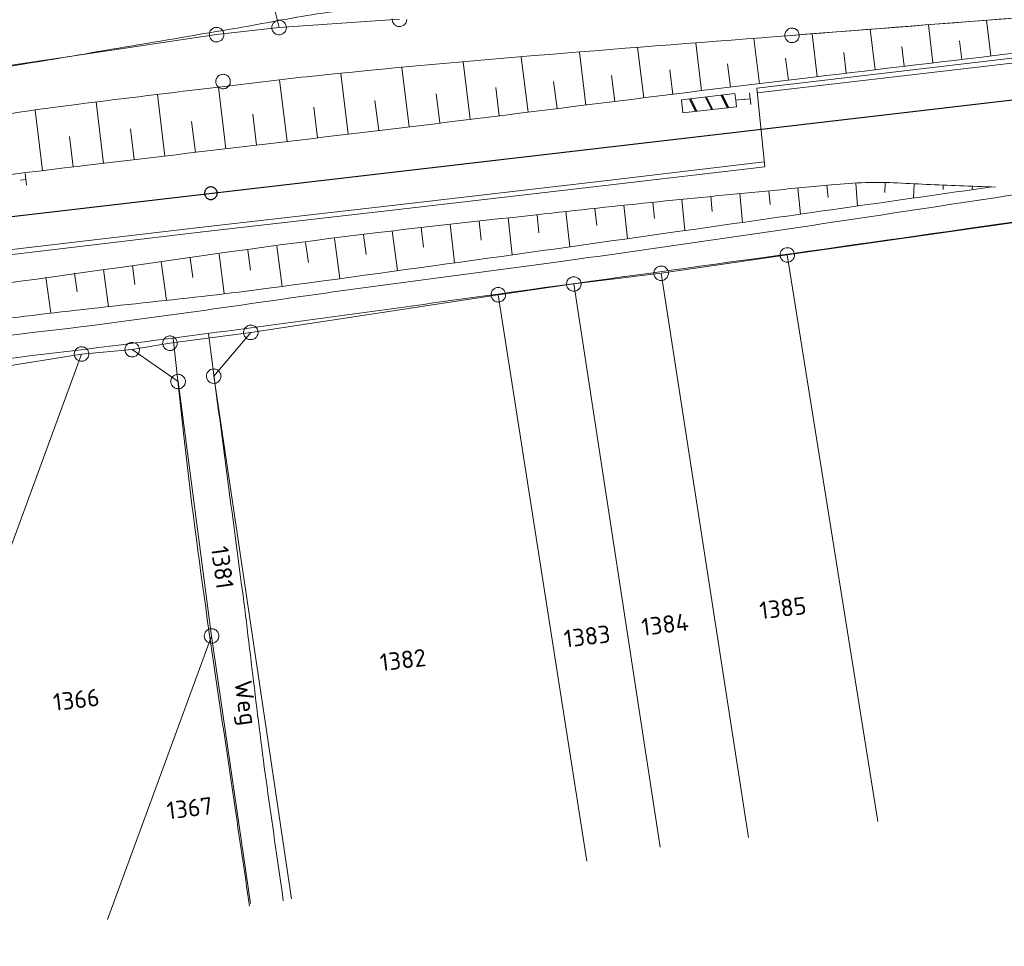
# Model space of a CAD drawing. Header units: metres. Extents: x 3425540 to 3446143, y 5432760 to 5444637.
# Tile 135 of 256: x 3437177 to 3437278, y 5439146 to 5439242. Entities that reach past the tile are written whole.
import ezdxf
from ezdxf.enums import TextEntityAlignment as Align

# ---------------------------------------------------------------- set-up
doc = ezdxf.new("R2010")
doc.units = ezdxf.units.M
for name, color, linetype, lineweight in [('B_Bestand', 9, 'Continuous', 18), ('B_Böschung', 9, 'Continuous', 18), ('B_Flurgrenzen', 9, 'Continuous', 18), ('B_Gleisachse', 9, 'Continuous', 25), ('B_Kilometrierung', 9, 'Continuous', 25), ('Bestand Kabeltröge', 9, 'Continuous', 18), ('Bestand_Neu_Strecke 3443', 9, 'Continuous', 18)]:
    doc.layers.add(name, color=color, linetype=linetype, lineweight=lineweight)
doc.styles.get("Standard").update_dxf_attribs({"font": 'isocpeur.ttf'})

msp = doc.modelspace()

# ---------------------------------------------------------------- linework, layer by layer
at = {"layer": 'B_Bestand'}
for p, q in [((3437246.11, 5439232.33), (3437245.45, 5439233.63)), ((3437246.18, 5439232.34), (3437245.55, 5439233.64)), ((3437246.26, 5439232.35), (3437245.62, 5439233.65)), ((3437247.76, 5439232.52), (3437247.1, 5439233.82)), ((3437247.83, 5439232.53), (3437247.18, 5439233.83)), ((3437247.91, 5439232.54), (3437247.25, 5439233.83)), ((3437249.38, 5439232.71), (3437248.73, 5439234)), ((3437249.46, 5439232.72), (3437248.83, 5439234.02)), ((3437249.56, 5439232.73), (3437248.9, 5439234.02)), ((3437251.16, 5439233.58), (3437251.11, 5439233.59)), ((3437251.75, 5439233.64), (3437251.15, 5439233.57)), ((3437251.82, 5439233.04), (3437251.68, 5439234.24)), ((3437177.15, 5439225.33), (3437176.56, 5439225.26)), ((3437177.22, 5439224.74), (3437177.08, 5439225.93))]:
    msp.add_line(p, q, dxfattribs=at)
msp.add_lwpolyline([(3437250.26, 5439233.49), (3437250.18, 5439234.17), (3437244.67, 5439233.54), (3437244.83, 5439232.19), (3437250.34, 5439232.82), (3437250.26, 5439233.49), (3437251.11, 5439233.59)], dxfattribs=at)
for points, knots in [([(3436701.59, 5439177.77), (3436706.65, 5439178.29), (3436711.71, 5439178.81), (3436716.77, 5439179.34), (3436724.44, 5439180.13), (3436732.11, 5439180.93), (3436739.79, 5439181.74), (3436746.61, 5439182.46), (3436753.37, 5439183.72), (3436760.19, 5439184.47), (3436764.35, 5439184.92), (3436768.53, 5439185.26), (3436772.7, 5439185.72), (3436778.63, 5439186.38), (3436784.56, 5439187.04), (3436790.48, 5439187.71), (3436794.77, 5439188.19), (3436799.07, 5439188.67), (3436803.35, 5439189.17), (3436807.3, 5439189.63), (3436811.24, 5439190.18), (3436815.18, 5439190.74), (3436819.75, 5439191.39), (3436824.31, 5439192.08), (3436828.89, 5439192.73), (3436835.66, 5439193.69), (3436842.45, 5439194.62), (3436849.23, 5439195.55), (3436855.53, 5439196.41), (3436861.87, 5439197.04), (3436868.17, 5439197.96), (3436874.28, 5439198.85), (3436880.37, 5439199.94), (3436886.48, 5439200.89), (3436893.12, 5439201.91), (3436899.77, 5439202.95), (3436906.42, 5439203.91), (3436911.34, 5439204.62), (3436916.25, 5439205.28), (3436921.18, 5439205.9), (3436925.99, 5439206.5), (3436930.8, 5439207.09), (3436935.62, 5439207.68), (3436941.16, 5439208.35), (3436946.7, 5439209.04), (3436952.25, 5439209.67), (3436956.56, 5439210.15), (3436960.88, 5439210.56), (3436965.19, 5439211.02), (3436969.69, 5439211.5), (3436974.19, 5439212), (3436978.69, 5439212.48), (3436983.78, 5439213.03), (3436988.88, 5439213.5), (3436993.97, 5439214.06), (3436998.18, 5439214.51), (3437002.38, 5439215.01), (3437006.59, 5439215.51), (3437012.38, 5439216.2), (3437018.17, 5439216.89), (3437023.96, 5439217.6), (3437028.46, 5439218.16), (3437032.96, 5439218.72), (3437037.46, 5439219.28), (3437043.03, 5439219.97), (3437048.59, 5439220.67), (3437054.16, 5439221.36), (3437060.37, 5439222.14), (3437066.58, 5439222.8), (3437072.79, 5439223.56), (3437077.47, 5439224.14), (3437082.13, 5439224.87), (3437086.81, 5439225.45), (3437092.23, 5439226.12), (3437097.66, 5439226.77), (3437103.09, 5439227.42), (3437109.01, 5439228.13), (3437114.95, 5439228.8), (3437120.87, 5439229.52), (3437125.31, 5439230.06), (3437129.73, 5439230.72), (3437134.16, 5439231.3), (3437141.12, 5439232.2), (3437148.1, 5439232.85), (3437155.05, 5439233.8), (3437162.05, 5439234.76), (3437169.02, 5439235.89), (3437175.98, 5439237.05), (3437183.62, 5439238.32), (3437191.26, 5439239.62), (3437198.9, 5439240.92), (3437201.64, 5439241.39), (3437204.37, 5439241.95), (3437207.13, 5439242.38), (3437210.49, 5439242.9), (3437213.89, 5439243.05), (3437217.28, 5439243.32), (3437220.73, 5439243.59), (3437224.18, 5439243.86), (3437227.64, 5439244.05), (3437233.13, 5439244.36), (3437238.64, 5439244.02), (3437244.13, 5439244.37), (3437252.78, 5439244.91), (3437261.42, 5439245.69), (3437270.08, 5439246.25), (3437275.76, 5439246.61), (3437281.44, 5439247.04), (3437287.13, 5439247.3), (3437292.8, 5439247.55), (3437298.46, 5439247.8), (3437304.12, 5439248.05)], [0, 0, 0, 0, 0.025133, 0.025133, 0.025133, 0.063269, 0.063269, 0.063269, 0.097186, 0.097186, 0.097186, 0.117895, 0.117895, 0.117895, 0.147386, 0.147386, 0.147386, 0.168728, 0.168728, 0.168728, 0.188381, 0.188381, 0.188381, 0.211204, 0.211204, 0.211204, 0.245041, 0.245041, 0.245041, 0.276498, 0.276498, 0.276498, 0.307052, 0.307052, 0.307052, 0.34029, 0.34029, 0.34029, 0.36482, 0.36482, 0.36482, 0.38879, 0.38879, 0.38879, 0.416399, 0.416399, 0.416399, 0.437835, 0.437835, 0.437835, 0.460206, 0.460206, 0.460206, 0.485508, 0.485508, 0.485508, 0.506441, 0.506441, 0.506441, 0.535268, 0.535268, 0.535268, 0.557678, 0.557678, 0.557678, 0.585416, 0.585416, 0.585416, 0.616319, 0.616319, 0.616319, 0.639628, 0.639628, 0.639628, 0.666644, 0.666644, 0.666644, 0.696155, 0.696155, 0.696155, 0.718246, 0.718246, 0.718246, 0.752911, 0.752911, 0.752911, 0.787803, 0.787803, 0.787803, 0.826098, 0.826098, 0.826098, 0.839875, 0.839875, 0.839875, 0.856671, 0.856671, 0.856671, 0.873781, 0.873781, 0.873781, 0.90095, 0.90095, 0.90095, 0.943819, 0.943819, 0.943819, 0.971972, 0.971972, 0.971972, 1, 1, 1, 1]), ([(3436720.78, 5439147.92), (3436724.51, 5439148.39), (3436728.24, 5439148.85), (3436731.97, 5439149.32), (3436738.07, 5439150.08), (3436744.21, 5439150.58), (3436750.32, 5439151.21), (3436756.1, 5439151.81), (3436761.87, 5439152.39), (3436767.64, 5439153.02), (3436776.78, 5439154.02), (3436785.88, 5439155.37), (3436794.99, 5439156.63), (3436802.09, 5439157.6), (3436809.18, 5439158.58), (3436816.27, 5439159.56), (3436822.13, 5439160.36), (3436827.99, 5439161.17), (3436833.85, 5439161.97), (3436842.26, 5439163.13), (3436850.7, 5439164.13), (3436859.13, 5439165.15), (3436862.6, 5439165.57), (3436866.09, 5439165.72), (3436869.55, 5439166.18), (3436880.21, 5439167.61), (3436890.81, 5439169.34), (3436901.4, 5439171.18), (3436910.1, 5439172.68), (3436918.8, 5439174.27), (3436927.51, 5439175.74), (3436936.03, 5439177.19), (3436944.56, 5439178.62), (3436953.1, 5439180.05), (3436966.06, 5439182.23), (3436979.02, 5439184.38), (3436991.99, 5439186.5), (3436999.27, 5439187.69), (3437006.58, 5439188.69), (3437013.88, 5439189.69), (3437019.72, 5439190.49), (3437025.56, 5439191.22), (3437031.42, 5439191.83), (3437036.12, 5439192.32), (3437040.85, 5439192.58), (3437045.55, 5439193.04), (3437047.61, 5439193.24), (3437049.67, 5439193.46), (3437051.73, 5439193.72), (3437055.44, 5439194.2), (3437059.13, 5439194.86), (3437062.84, 5439195.36), (3437066.88, 5439195.89), (3437070.95, 5439196.28), (3437074.99, 5439196.82), (3437083.47, 5439197.97), (3437091.89, 5439199.58), (3437100.37, 5439200.7), (3437110.44, 5439202.03), (3437120.52, 5439203.28), (3437130.61, 5439204.41), (3437142.6, 5439205.74), (3437154.61, 5439206.94), (3437166.59, 5439208.27), (3437173.23, 5439209.01), (3437179.87, 5439209.74), (3437186.5, 5439210.6), (3437194.71, 5439211.67), (3437202.9, 5439212.93), (3437211.11, 5439214.04), (3437218, 5439214.97), (3437224.9, 5439215.85), (3437231.78, 5439216.8), (3437239.39, 5439217.85), (3437246.99, 5439218.96), (3437254.59, 5439220.07), (3437267.16, 5439221.91), (3437279.7, 5439223.92), (3437292.28, 5439225.68), (3437297.03, 5439226.35), (3437301.78, 5439227.01), (3437306.53, 5439227.68)], [0, 0, 0, 0, 0.019074, 0.019074, 0.019074, 0.050277, 0.050277, 0.050277, 0.079727, 0.079727, 0.079727, 0.126381, 0.126381, 0.126381, 0.162711, 0.162711, 0.162711, 0.192716, 0.192716, 0.192716, 0.235806, 0.235806, 0.235806, 0.253524, 0.253524, 0.253524, 0.308036, 0.308036, 0.308036, 0.352859, 0.352859, 0.352859, 0.396746, 0.396746, 0.396746, 0.463429, 0.463429, 0.463429, 0.500834, 0.500834, 0.500834, 0.530716, 0.530716, 0.530716, 0.554702, 0.554702, 0.554702, 0.565208, 0.565208, 0.565208, 0.584208, 0.584208, 0.584208, 0.604904, 0.604904, 0.604904, 0.648324, 0.648324, 0.648324, 0.699854, 0.699854, 0.699854, 0.761057, 0.761057, 0.761057, 0.794946, 0.794946, 0.794946, 0.836968, 0.836968, 0.836968, 0.872248, 0.872248, 0.872248, 0.91121, 0.91121, 0.91121, 0.97565, 0.97565, 0.97565, 1, 1, 1, 1]), ([(3437090.62, 5439196.58), (3437095.51, 5439197.3), (3437100.39, 5439198.02), (3437105.27, 5439198.74), (3437111.83, 5439199.7), (3437118.41, 5439200.5), (3437125, 5439201.24), (3437132.41, 5439202.07), (3437139.82, 5439202.82), (3437147.23, 5439203.65), (3437155.75, 5439204.61), (3437164.27, 5439205.57), (3437172.78, 5439206.57), (3437179.1, 5439207.31), (3437185.42, 5439208.07), (3437191.74, 5439208.9), (3437202.56, 5439210.31), (3437213.37, 5439211.79), (3437224.18, 5439213.29), (3437241.24, 5439215.64), (3437258.29, 5439217.96), (3437275.33, 5439220.43), (3437285.84, 5439221.96), (3437296.34, 5439223.49), (3437306.85, 5439225.02)], [0, 0, 0, 0, 0.067883, 0.067883, 0.067883, 0.159071, 0.159071, 0.159071, 0.261593, 0.261593, 0.261593, 0.379494, 0.379494, 0.379494, 0.467054, 0.467054, 0.467054, 0.617181, 0.617181, 0.617181, 0.853952, 0.853952, 0.853952, 1, 1, 1, 1]), ([(3437195.95, 5439209.45), (3437197.08, 5439200.9), (3437198.21, 5439192.34), (3437199.34, 5439183.79), (3437200.3, 5439176.55), (3437201.05, 5439169.28), (3437202.09, 5439162.05), (3437202.61, 5439158.36), (3437203.14, 5439154.66), (3437203.67, 5439150.97)], [0, 0, 0, 0, 0.438754, 0.438754, 0.438754, 0.810225, 0.810225, 0.810225, 1, 1, 1, 1]), ([(3437192.34, 5439208.98), (3437192.71, 5439205.61), (3437193.07, 5439202.25), (3437193.44, 5439198.88), (3437194.8, 5439186.28), (3437196.76, 5439173.75), (3437198.61, 5439161.21), (3437199.13, 5439157.62), (3437199.66, 5439154.03), (3437200.19, 5439150.44)], [0, 0, 0, 0, 0.171876, 0.171876, 0.171876, 0.815786, 0.815786, 0.815786, 1, 1, 1, 1])]:
    msp.add_open_spline(points, degree=3, knots=knots, dxfattribs=at)
msp.add_open_spline([(3437256.06, 5439240.17), (3437272.3, 5439241.44), (3437288.53, 5439242.7), (3437304.77, 5439243.97)], degree=3, dxfattribs=at)
at = {"layer": 'B_Böschung'}
for p, q in [((3437276.53, 5439238.05), (3437276.09, 5439241.75)), ((3437264.61, 5439236.63), (3437264.12, 5439240.8)), ((3437270.57, 5439237.34), (3437270.1, 5439241.27)), ((3437252.7, 5439235.19), (3437252.13, 5439239.86)), ((3437258.66, 5439235.92), (3437258.13, 5439240.33)), ((3437273.55, 5439237.69), (3437273.32, 5439239.6)), ((3437234.83, 5439232.99), (3437234.16, 5439238.44)), ((3437240.79, 5439233.72), (3437240.15, 5439238.92)), ((3437246.74, 5439234.46), (3437246.14, 5439239.39)), ((3437261.63, 5439236.27), (3437261.38, 5439238.42)), ((3437267.59, 5439236.98), (3437267.35, 5439239.01)), ((3437222.92, 5439231.52), (3437222.2, 5439237.43)), ((3437228.88, 5439232.26), (3437228.18, 5439237.93)), ((3437255.68, 5439235.55), (3437255.4, 5439237.82)), ((3437216.63, 5439230.75), (3437215.88, 5439236.86)), ((3437243.77, 5439234.09), (3437243.46, 5439236.62)), ((3437249.72, 5439234.82), (3437249.43, 5439237.22)), ((3437204.05, 5439229.23), (3437203.29, 5439235.59)), ((3437210.34, 5439229.98), (3437209.6, 5439236.25)), ((3437231.86, 5439232.62), (3437231.51, 5439235.4)), ((3437237.81, 5439233.36), (3437237.48, 5439236.02)), ((3437197.75, 5439228.48), (3437197, 5439234.84)), ((3437225.9, 5439231.89), (3437225.55, 5439234.78)), ((3437191.46, 5439227.73), (3437190.7, 5439234.08)), ((3437213.49, 5439230.36), (3437213.11, 5439233.46)), ((3437219.78, 5439231.14), (3437219.41, 5439234.15)), ((3437178.87, 5439226.23), (3437178.12, 5439232.45)), ((3437185.16, 5439226.98), (3437184.41, 5439233.31)), ((3437207.19, 5439229.6), (3437206.82, 5439232.77)), ((3437200.9, 5439228.86), (3437200.52, 5439232.04)), ((3437188.31, 5439227.36), (3437187.93, 5439230.53)), ((3437194.61, 5439228.11), (3437194.23, 5439231.28)), ((3437182.02, 5439226.61), (3437181.64, 5439229.75)), ((3437256.66, 5439224.43), (3437256.92, 5439221.75)), ((3437259.65, 5439224.72), (3437259.77, 5439223.45)), ((3437262.64, 5439224.93), (3437262.8, 5439222.58)), ((3437265.64, 5439224.98), (3437265.63, 5439223.99)), ((3437268.63, 5439224.88), (3437268.57, 5439223.4)), ((3437271.63, 5439224.74), (3437271.61, 5439224.29)), ((3437274.63, 5439224.62), (3437274.62, 5439224.26)), ((3437277.03, 5439224.54), (3437276.63, 5439224.55)), ((3437244.72, 5439223.27), (3437245.03, 5439220.06)), ((3437247.7, 5439223.57), (3437247.85, 5439222.02)), ((3437250.69, 5439223.86), (3437250.97, 5439220.9)), ((3437253.67, 5439224.15), (3437253.81, 5439222.74)), ((3437235.76, 5439222.34), (3437235.96, 5439220.57)), ((3437238.75, 5439222.66), (3437239.11, 5439219.22)), ((3437241.73, 5439222.97), (3437241.91, 5439221.31)), ((3437226.82, 5439221.36), (3437227.24, 5439217.55)), ((3437229.8, 5439221.69), (3437230, 5439219.83)), ((3437232.78, 5439222.02), (3437233.18, 5439218.39)), ((3437217.87, 5439220.36), (3437218.11, 5439218.34)), ((3437220.85, 5439220.7), (3437221.31, 5439216.73)), ((3437223.84, 5439221.03), (3437224.05, 5439219.08)), ((3437208.95, 5439219.22), (3437209.49, 5439215.11)), ((3437211.92, 5439219.62), (3437212.19, 5439217.57)), ((3437214.89, 5439220.02), (3437215.44, 5439215.93)), ((3437203, 5439218.43), (3437203.55, 5439214.3)), ((3437205.97, 5439218.82), (3437206.25, 5439216.77)), ((3437194.08, 5439217.23), (3437194.35, 5439215.23)), ((3437197.05, 5439217.63), (3437197.59, 5439213.58)), ((3437200.02, 5439218.03), (3437200.3, 5439215.98)), ((3437188.13, 5439216.44), (3437188.39, 5439214.49)), ((3437191.1, 5439216.84), (3437191.63, 5439212.88)), ((3437179.21, 5439215.25), (3437179.71, 5439211.53)), ((3437182.18, 5439215.65), (3437182.44, 5439213.75)), ((3437185.16, 5439216.04), (3437185.67, 5439212.2))]:
    msp.add_line(p, q, dxfattribs=at)
for points, knots in [([(3436847.24, 5439191.37), (3436851.02, 5439191.89), (3436854.79, 5439192.4), (3436858.57, 5439192.92), (3436867.89, 5439194.19), (3436877.27, 5439194.95), (3436886.62, 5439196.06), (3436890.18, 5439196.49), (3436893.74, 5439196.91), (3436897.3, 5439197.34), (3436905.35, 5439198.32), (3436913.4, 5439199.3), (3436921.44, 5439200.31), (3436928.86, 5439201.25), (3436936.28, 5439202.2), (3436943.7, 5439203.15), (3436947.42, 5439203.63), (3436951.13, 5439204.11), (3436954.85, 5439204.59), (3436960.24, 5439205.28), (3436965.64, 5439205.86), (3436971.02, 5439206.55), (3436975.15, 5439207.08), (3436979.28, 5439207.64), (3436983.4, 5439208.21), (3436989.45, 5439209.05), (3436995.5, 5439209.94), (3437001.56, 5439210.77), (3437006.96, 5439211.51), (3437012.37, 5439212.24), (3437017.77, 5439212.96), (3437030.88, 5439214.71), (3437043.98, 5439216.51), (3437057.11, 5439218.05), (3437070.45, 5439219.62), (3437083.8, 5439221.02), (3437097.14, 5439222.53), (3437116.92, 5439224.76), (3437136.69, 5439227), (3437156.45, 5439229.32), (3437165.12, 5439230.34), (3437173.71, 5439231.98), (3437182.38, 5439233.06), (3437187.26, 5439233.67), (3437192.15, 5439234.26), (3437197.03, 5439234.84), (3437200.05, 5439235.21), (3437203.07, 5439235.59), (3437206.1, 5439235.91), (3437222.73, 5439237.66), (3437239.4, 5439238.87), (3437256.07, 5439240.17), (3437270.73, 5439241.31), (3437285.39, 5439242.45), (3437300.04, 5439243.59)], [0, 0, 0, 0, 0.025072, 0.025072, 0.025072, 0.08699, 0.08699, 0.08699, 0.1106, 0.1106, 0.1106, 0.163933, 0.163933, 0.163933, 0.213158, 0.213158, 0.213158, 0.237832, 0.237832, 0.237832, 0.273559, 0.273559, 0.273559, 0.300946, 0.300946, 0.300946, 0.341169, 0.341169, 0.341169, 0.377069, 0.377069, 0.377069, 0.464067, 0.464067, 0.464067, 0.552435, 0.552435, 0.552435, 0.683381, 0.683381, 0.683381, 0.740833, 0.740833, 0.740833, 0.77322, 0.77322, 0.77322, 0.793234, 0.793234, 0.793234, 0.903251, 0.903251, 0.903251, 1, 1, 1, 1]), ([(3436847.62, 5439188.43), (3436852.29, 5439189.06), (3436856.97, 5439189.69), (3436861.64, 5439190.31), (3436864.51, 5439190.7), (3436867.39, 5439190.96), (3436870.26, 5439191.28), (3436875.02, 5439191.82), (3436879.77, 5439192.35), (3436884.52, 5439192.88), (3436888.61, 5439193.33), (3436892.71, 5439193.67), (3436896.8, 5439194.1), (3436903.19, 5439194.75), (3436909.58, 5439195.42), (3436915.97, 5439196.09), (3436920.31, 5439196.54), (3436924.65, 5439197.09), (3436929, 5439197.5), (3436936.07, 5439198.16), (3436943.16, 5439198.67), (3436950.23, 5439199.27), (3436953.11, 5439199.52), (3436955.99, 5439199.75), (3436958.86, 5439200.02), (3436964.06, 5439200.51), (3436969.24, 5439201.26), (3436974.43, 5439201.83), (3436978.51, 5439202.28), (3436982.6, 5439202.71), (3436986.68, 5439203.18), (3436990.54, 5439203.62), (3436994.41, 5439204.07), (3436998.27, 5439204.52), (3437002.34, 5439204.98), (3437006.4, 5439205.41), (3437010.46, 5439205.89), (3437013.59, 5439206.27), (3437016.71, 5439206.69), (3437019.84, 5439207.08), (3437028.63, 5439208.17), (3437037.42, 5439209.27), (3437046.22, 5439210.33), (3437049, 5439210.66), (3437051.78, 5439210.97), (3437054.56, 5439211.3), (3437066.77, 5439212.74), (3437078.97, 5439214.29), (3437091.18, 5439215.73), (3437094.55, 5439216.13), (3437097.93, 5439216.45), (3437101.31, 5439216.86), (3437114.7, 5439218.47), (3437128.09, 5439220.12), (3437141.49, 5439221.73), (3437155.58, 5439223.43), (3437169.68, 5439225.12), (3437183.77, 5439226.82), (3437193.22, 5439227.95), (3437202.67, 5439229.06), (3437212.12, 5439230.19), (3437227.51, 5439232.04), (3437242.88, 5439234.04), (3437258.27, 5439235.87), (3437272.3, 5439237.54), (3437286.33, 5439239.21), (3437300.36, 5439240.88)], [0, 0, 0, 0, 0.03103, 0.03103, 0.03103, 0.050075, 0.050075, 0.050075, 0.081548, 0.081548, 0.081548, 0.108627, 0.108627, 0.108627, 0.150904, 0.150904, 0.150904, 0.179664, 0.179664, 0.179664, 0.226402, 0.226402, 0.226402, 0.245415, 0.245415, 0.245415, 0.279791, 0.279791, 0.279791, 0.306829, 0.306829, 0.306829, 0.332442, 0.332442, 0.332442, 0.359352, 0.359352, 0.359352, 0.380084, 0.380084, 0.380084, 0.438398, 0.438398, 0.438398, 0.456828, 0.456828, 0.456828, 0.537756, 0.537756, 0.537756, 0.560106, 0.560106, 0.560106, 0.648912, 0.648912, 0.648912, 0.742344, 0.742344, 0.742344, 0.804984, 0.804984, 0.804984, 0.907004, 0.907004, 0.907004, 1, 1, 1, 1]), ([(3436976.74, 5439190.41), (3436982.76, 5439191.38), (3436988.78, 5439192.34), (3436994.79, 5439193.31), (3437002.72, 5439194.58), (3437010.75, 5439195.07), (3437018.72, 5439196.01), (3437029.31, 5439197.26), (3437039.9, 5439198.5), (3437050.48, 5439199.78), (3437062.82, 5439201.27), (3437075.15, 5439202.99), (3437087.5, 5439204.41), (3437097.35, 5439205.54), (3437107.19, 5439206.66), (3437117.03, 5439207.79), (3437131.88, 5439209.49), (3437146.72, 5439211.19), (3437161.56, 5439212.9), (3437179.43, 5439214.96), (3437197.19, 5439217.97), (3437215.07, 5439220.04), (3437219.96, 5439220.61), (3437224.85, 5439221.15), (3437229.74, 5439221.68), (3437233.92, 5439222.14), (3437238.1, 5439222.61), (3437242.29, 5439223.03), (3437246.23, 5439223.43), (3437250.18, 5439223.81), (3437254.12, 5439224.19), (3437256.13, 5439224.39), (3437258.13, 5439224.58), (3437260.13, 5439224.77), (3437261.31, 5439224.88), (3437262.48, 5439224.96), (3437263.66, 5439225), (3437264.61, 5439225.03), (3437265.56, 5439225.01), (3437266.5, 5439224.98), (3437268.77, 5439224.88), (3437271.03, 5439224.74), (3437273.29, 5439224.67), (3437274.54, 5439224.62), (3437275.78, 5439224.58), (3437277.03, 5439224.54)], [0, 0, 0, 0, 0.060442, 0.060442, 0.060442, 0.140091, 0.140091, 0.140091, 0.245824, 0.245824, 0.245824, 0.369213, 0.369213, 0.369213, 0.467508, 0.467508, 0.467508, 0.615701, 0.615701, 0.615701, 0.794234, 0.794234, 0.794234, 0.843045, 0.843045, 0.843045, 0.884772, 0.884772, 0.884772, 0.924109, 0.924109, 0.924109, 0.944058, 0.944058, 0.944058, 0.95577, 0.95577, 0.95577, 0.965158, 0.965158, 0.965158, 0.987622, 0.987622, 0.987622, 1, 1, 1, 1]), ([(3436976.91, 5439190.44), (3436982.17, 5439190.24), (3436987.42, 5439190.03), (3436992.68, 5439189.83), (3436994.47, 5439189.76), (3436996.27, 5439189.78), (3436998.06, 5439189.76), (3436998.54, 5439189.76), (3436999.02, 5439189.74), (3436999.5, 5439189.76), (3437001.16, 5439189.83), (3437002.82, 5439190.05), (3437004.47, 5439190.24), (3437011.73, 5439191.05), (3437018.98, 5439191.89), (3437026.23, 5439192.7), (3437032.53, 5439193.4), (3437038.83, 5439193.99), (3437045.12, 5439194.74), (3437046.38, 5439194.89), (3437047.63, 5439195.1), (3437048.88, 5439195.29), (3437050.33, 5439195.51), (3437051.78, 5439195.79), (3437053.24, 5439195.97), (3437067, 5439197.68), (3437080.77, 5439199.38), (3437094.53, 5439201.08), (3437106.84, 5439202.61), (3437119.15, 5439204.13), (3437131.46, 5439205.65), (3437139.45, 5439206.64), (3437147.47, 5439207.49), (3437155.47, 5439208.45), (3437162.91, 5439209.35), (3437170.35, 5439210.39), (3437177.79, 5439211.31), (3437185.9, 5439212.31), (3437194.04, 5439213.03), (3437202.14, 5439214.11), (3437217.21, 5439216.12), (3437232.26, 5439218.24), (3437247.31, 5439220.38), (3437257.08, 5439221.77), (3437266.86, 5439223.16), (3437276.63, 5439224.55)], [0, 0, 0, 0, 0.052251, 0.052251, 0.052251, 0.070098, 0.070098, 0.070098, 0.074844, 0.074844, 0.074844, 0.091407, 0.091407, 0.091407, 0.163929, 0.163929, 0.163929, 0.226867, 0.226867, 0.226867, 0.239422, 0.239422, 0.239422, 0.254054, 0.254054, 0.254054, 0.391848, 0.391848, 0.391848, 0.515093, 0.515093, 0.515093, 0.595147, 0.595147, 0.595147, 0.669697, 0.669697, 0.669697, 0.750871, 0.750871, 0.750871, 0.901905, 0.901905, 0.901905, 1, 1, 1, 1])]:
    msp.add_open_spline(points, degree=3, knots=knots, dxfattribs=at)
at = {"layer": 'B_Flurgrenzen'}
for p, q in [((3437203.23, 5439240.98), (3437189.64, 5439296.14)), ((3437203.23, 5439240.98), (3437215.63, 5439241.83)), ((3437196.79, 5439240.25), (3437203.23, 5439240.98)), ((3437172.43, 5439236.61), (3437196.79, 5439240.25)), ((3437255.57, 5439217.55), (3437283.36, 5439221.53)), ((3437242.58, 5439215.66), (3437255.57, 5439217.55)), ((3437264.91, 5439159.17), (3437255.57, 5439217.55)), ((3437233.58, 5439214.55), (3437242.58, 5439215.66)), ((3437251.58, 5439157.5), (3437242.58, 5439215.66)), ((3437225.81, 5439213.43), (3437233.58, 5439214.55)), ((3437242.48, 5439156.5), (3437233.58, 5439214.55)), ((3437200.32, 5439209.56), (3437225.81, 5439213.43)), ((3437234.92, 5439155.06), (3437225.81, 5439213.43)), ((3437191.99, 5439208.44), (3437200.32, 5439209.56)), ((3437196.5, 5439205.05), (3437200.32, 5439209.56)), ((3437188.11, 5439207.78), (3437191.99, 5439208.44)), ((3437160.47, 5439146.29), (3437182.89, 5439207.33)), ((3437172.56, 5439205.67), (3437182.89, 5439207.33)), ((3437182.89, 5439207.33), (3437188.11, 5439207.78)), ((3437192.84, 5439204.49), (3437188.11, 5439207.78)), ((3437204.5, 5439151.17), (3437196.5, 5439205.05)), ((3437196.28, 5439178.27), (3437192.84, 5439204.49)), ((3437185.56, 5439149.07), (3437196.28, 5439178.27)), ((3437200.28, 5439150.72), (3437196.28, 5439178.27))]:
    msp.add_line(p, q, dxfattribs=at)
for points in [[(3437203.88, 5439240.59), (3437203.92, 5439240.68), (3437203.95, 5439240.76), (3437203.97, 5439240.86), (3437203.98, 5439240.95), (3437203.98, 5439241.04), (3437203.96, 5439241.14), (3437203.94, 5439241.23), (3437203.9, 5439241.31), (3437203.86, 5439241.4), (3437203.8, 5439241.47), (3437203.73, 5439241.53), (3437203.66, 5439241.59), (3437203.58, 5439241.64), (3437203.49, 5439241.68), (3437203.4, 5439241.7), (3437203.31, 5439241.72), (3437203.21, 5439241.72), (3437203.12, 5439241.72), (3437203.03, 5439241.7), (3437202.94, 5439241.66), (3437202.86, 5439241.62), (3437202.78, 5439241.57), (3437202.71, 5439241.51), (3437202.64, 5439241.44), (3437202.59, 5439241.36), (3437202.55, 5439241.28), (3437202.52, 5439241.19), (3437202.49, 5439241.1), (3437202.49, 5439241), (3437202.49, 5439240.91), (3437202.5, 5439240.81), (3437202.53, 5439240.73), (3437202.57, 5439240.64), (3437202.61, 5439240.56), (3437202.67, 5439240.49), (3437202.74, 5439240.42), (3437202.81, 5439240.36), (3437202.89, 5439240.31), (3437202.98, 5439240.28), (3437203.07, 5439240.25), (3437203.16, 5439240.23), (3437203.25, 5439240.23), (3437203.35, 5439240.23), (3437203.44, 5439240.26), (3437203.53, 5439240.29), (3437203.61, 5439240.33), (3437203.69, 5439240.38), (3437203.76, 5439240.45), (3437203.82, 5439240.51), (3437203.88, 5439240.59)], [(3437214.88, 5439241.86), (3437214.89, 5439241.76), (3437214.9, 5439241.67), (3437214.92, 5439241.58), (3437214.96, 5439241.49), (3437215.01, 5439241.41), (3437215.07, 5439241.34), (3437215.13, 5439241.27), (3437215.21, 5439241.21), (3437215.29, 5439241.16), (3437215.37, 5439241.13), (3437215.46, 5439241.1), (3437215.55, 5439241.08), (3437215.65, 5439241.08), (3437215.74, 5439241.09), (3437215.83, 5439241.11), (3437215.92, 5439241.14), (3437216.01, 5439241.18), (3437216.08, 5439241.23), (3437216.16, 5439241.3), (3437216.22, 5439241.36), (3437216.27, 5439241.44)], [(3437216.27, 5439241.44), (3437216.32, 5439241.53), (3437216.35, 5439241.61), (3437216.37, 5439241.71), (3437216.38, 5439241.8)], [(3437197.44, 5439239.86), (3437197.48, 5439239.95), (3437197.51, 5439240.03), (3437197.53, 5439240.13), (3437197.54, 5439240.22), (3437197.54, 5439240.31), (3437197.52, 5439240.41), (3437197.5, 5439240.5), (3437197.46, 5439240.58), (3437197.42, 5439240.67), (3437197.36, 5439240.74), (3437197.29, 5439240.8), (3437197.22, 5439240.86), (3437197.14, 5439240.91), (3437197.05, 5439240.95), (3437196.96, 5439240.97), (3437196.87, 5439240.99), (3437196.77, 5439240.99), (3437196.68, 5439240.99), (3437196.59, 5439240.97), (3437196.5, 5439240.93), (3437196.42, 5439240.89), (3437196.34, 5439240.84), (3437196.27, 5439240.78), (3437196.2, 5439240.71), (3437196.15, 5439240.63), (3437196.11, 5439240.55), (3437196.08, 5439240.46), (3437196.05, 5439240.37), (3437196.05, 5439240.27), (3437196.05, 5439240.18), (3437196.06, 5439240.08), (3437196.09, 5439240), (3437196.13, 5439239.91), (3437196.17, 5439239.83), (3437196.23, 5439239.76), (3437196.3, 5439239.69), (3437196.37, 5439239.63), (3437196.45, 5439239.58), (3437196.54, 5439239.55), (3437196.63, 5439239.52), (3437196.72, 5439239.5), (3437196.81, 5439239.5), (3437196.91, 5439239.5), (3437197, 5439239.53), (3437197.09, 5439239.56), (3437197.17, 5439239.6), (3437197.25, 5439239.65), (3437197.32, 5439239.72), (3437197.38, 5439239.78), (3437197.44, 5439239.86)], [(3437256.24, 5439239.44), (3437256.33, 5439239.47), (3437256.41, 5439239.51), (3437256.5, 5439239.56), (3437256.57, 5439239.62), (3437256.63, 5439239.69), (3437256.69, 5439239.77), (3437256.74, 5439239.84), (3437256.77, 5439239.93), (3437256.8, 5439240.02), (3437256.8, 5439240.12), (3437256.81, 5439240.21), (3437256.79, 5439240.3), (3437256.77, 5439240.39), (3437256.74, 5439240.48), (3437256.69, 5439240.56), (3437256.64, 5439240.64), (3437256.58, 5439240.71), (3437256.51, 5439240.77), (3437256.43, 5439240.82), (3437256.34, 5439240.86), (3437256.25, 5439240.89), (3437256.16, 5439240.91), (3437256.06, 5439240.92), (3437255.97, 5439240.91), (3437255.88, 5439240.9), (3437255.79, 5439240.87), (3437255.71, 5439240.83), (3437255.62, 5439240.78), (3437255.55, 5439240.72), (3437255.49, 5439240.65), (3437255.43, 5439240.57), (3437255.38, 5439240.49), (3437255.35, 5439240.41), (3437255.33, 5439240.31), (3437255.32, 5439240.22), (3437255.32, 5439240.13), (3437255.33, 5439240.03), (3437255.35, 5439239.94), (3437255.38, 5439239.85), (3437255.43, 5439239.77), (3437255.48, 5439239.7), (3437255.55, 5439239.63), (3437255.62, 5439239.56), (3437255.69, 5439239.52), (3437255.78, 5439239.48), (3437255.87, 5439239.45), (3437255.96, 5439239.43), (3437256.06, 5439239.42), (3437256.15, 5439239.42), (3437256.24, 5439239.44)], [(3437197.65, 5439234.68), (3437197.74, 5439234.71), (3437197.82, 5439234.75), (3437197.9, 5439234.8), (3437197.97, 5439234.86), (3437198.04, 5439234.93), (3437198.1, 5439235), (3437198.14, 5439235.08), (3437198.18, 5439235.17), (3437198.2, 5439235.26), (3437198.21, 5439235.35), (3437198.21, 5439235.45), (3437198.2, 5439235.54), (3437198.18, 5439235.63), (3437198.14, 5439235.72), (3437198.1, 5439235.8), (3437198.05, 5439235.88), (3437197.98, 5439235.95), (3437197.91, 5439236.01), (3437197.83, 5439236.06), (3437197.75, 5439236.1), (3437197.66, 5439236.13), (3437197.57, 5439236.15), (3437197.47, 5439236.16), (3437197.38, 5439236.15), (3437197.29, 5439236.13), (3437197.2, 5439236.11), (3437197.11, 5439236.07), (3437197.03, 5439236.02), (3437196.96, 5439235.96), (3437196.9, 5439235.89), (3437196.84, 5439235.81), (3437196.79, 5439235.73), (3437196.76, 5439235.64), (3437196.73, 5439235.55), (3437196.72, 5439235.46), (3437196.72, 5439235.37), (3437196.73, 5439235.27), (3437196.76, 5439235.18), (3437196.79, 5439235.09), (3437196.83, 5439235.01), (3437196.88, 5439234.93), (3437196.95, 5439234.86), (3437197.02, 5439234.8), (3437197.1, 5439234.76), (3437197.19, 5439234.72), (3437197.28, 5439234.68), (3437197.37, 5439234.66), (3437197.46, 5439234.66), (3437197.55, 5439234.66), (3437197.65, 5439234.68)], [(3437256.31, 5439217.38), (3437256.32, 5439217.48), (3437256.32, 5439217.57), (3437256.31, 5439217.67), (3437256.29, 5439217.76), (3437256.26, 5439217.84), (3437256.21, 5439217.93), (3437256.16, 5439218.01), (3437256.1, 5439218.08), (3437256.03, 5439218.14), (3437255.95, 5439218.19), (3437255.87, 5439218.23), (3437255.78, 5439218.26), (3437255.69, 5439218.28), (3437255.59, 5439218.29), (3437255.5, 5439218.29), (3437255.41, 5439218.28), (3437255.32, 5439218.25), (3437255.23, 5439218.21), (3437255.15, 5439218.16), (3437255.08, 5439218.1), (3437255.01, 5439218.04), (3437254.95, 5439217.97), (3437254.9, 5439217.88), (3437254.87, 5439217.8), (3437254.84, 5439217.71), (3437254.83, 5439217.61), (3437254.82, 5439217.52), (3437254.83, 5439217.43), (3437254.85, 5439217.34), (3437254.89, 5439217.25), (3437254.93, 5439217.16), (3437254.98, 5439217.08), (3437255.04, 5439217.02), (3437255.11, 5439216.95), (3437255.19, 5439216.9), (3437255.28, 5439216.86), (3437255.37, 5439216.83), (3437255.46, 5439216.81), (3437255.55, 5439216.8), (3437255.64, 5439216.8), (3437255.74, 5439216.81), (3437255.83, 5439216.84), (3437255.91, 5439216.88), (3437255.99, 5439216.93), (3437256.07, 5439216.99), (3437256.14, 5439217.05), (3437256.19, 5439217.12), (3437256.24, 5439217.21), (3437256.28, 5439217.29), (3437256.31, 5439217.38)], [(3437243.31, 5439215.49), (3437243.33, 5439215.59), (3437243.33, 5439215.68), (3437243.32, 5439215.78), (3437243.3, 5439215.87), (3437243.26, 5439215.95), (3437243.22, 5439216.04), (3437243.17, 5439216.12), (3437243.11, 5439216.19), (3437243.04, 5439216.25), (3437242.96, 5439216.3), (3437242.88, 5439216.34), (3437242.79, 5439216.37), (3437242.69, 5439216.39), (3437242.6, 5439216.4), (3437242.51, 5439216.4), (3437242.41, 5439216.39), (3437242.32, 5439216.36), (3437242.24, 5439216.32), (3437242.16, 5439216.27), (3437242.08, 5439216.21), (3437242.02, 5439216.15), (3437241.96, 5439216.08), (3437241.91, 5439215.99), (3437241.87, 5439215.91), (3437241.85, 5439215.82), (3437241.83, 5439215.72), (3437241.83, 5439215.63), (3437241.84, 5439215.54), (3437241.86, 5439215.45), (3437241.9, 5439215.36), (3437241.94, 5439215.27), (3437241.99, 5439215.19), (3437242.05, 5439215.13), (3437242.12, 5439215.06), (3437242.2, 5439215.01), (3437242.28, 5439214.97), (3437242.37, 5439214.94), (3437242.46, 5439214.92), (3437242.56, 5439214.91), (3437242.65, 5439214.91), (3437242.74, 5439214.92), (3437242.83, 5439214.95), (3437242.92, 5439214.99), (3437243, 5439215.04), (3437243.07, 5439215.1), (3437243.14, 5439215.16), (3437243.2, 5439215.23), (3437243.25, 5439215.32), (3437243.28, 5439215.4), (3437243.31, 5439215.49)], [(3437234.32, 5439214.38), (3437234.33, 5439214.48), (3437234.33, 5439214.57), (3437234.33, 5439214.67), (3437234.3, 5439214.76), (3437234.27, 5439214.84), (3437234.23, 5439214.93), (3437234.18, 5439215.01), (3437234.11, 5439215.08), (3437234.04, 5439215.14), (3437233.96, 5439215.19), (3437233.88, 5439215.23), (3437233.79, 5439215.26), (3437233.7, 5439215.28), (3437233.6, 5439215.29), (3437233.51, 5439215.29), (3437233.42, 5439215.28), (3437233.33, 5439215.25), (3437233.24, 5439215.21), (3437233.17, 5439215.16), (3437233.09, 5439215.1), (3437233.02, 5439215.04), (3437232.96, 5439214.97), (3437232.91, 5439214.88), (3437232.88, 5439214.8), (3437232.85, 5439214.71), (3437232.84, 5439214.61), (3437232.84, 5439214.52), (3437232.84, 5439214.42), (3437232.87, 5439214.33), (3437232.9, 5439214.25), (3437232.94, 5439214.16), (3437232.99, 5439214.08), (3437233.06, 5439214.01), (3437233.13, 5439213.95), (3437233.21, 5439213.9), (3437233.29, 5439213.86), (3437233.38, 5439213.83), (3437233.47, 5439213.81), (3437233.57, 5439213.8), (3437233.66, 5439213.8), (3437233.75, 5439213.81), (3437233.84, 5439213.84), (3437233.93, 5439213.88), (3437234, 5439213.93), (3437234.08, 5439213.99), (3437234.15, 5439214.05), (3437234.21, 5439214.12), (3437234.25, 5439214.21), (3437234.29, 5439214.29), (3437234.32, 5439214.38)], [(3437226.54, 5439213.27), (3437226.56, 5439213.37), (3437226.56, 5439213.46), (3437226.55, 5439213.55), (3437226.53, 5439213.64), (3437226.49, 5439213.73), (3437226.45, 5439213.82), (3437226.4, 5439213.9), (3437226.34, 5439213.96), (3437226.27, 5439214.03), (3437226.19, 5439214.08), (3437226.11, 5439214.12), (3437226.02, 5439214.15), (3437225.93, 5439214.17), (3437225.83, 5439214.18), (3437225.74, 5439214.18), (3437225.65, 5439214.17), (3437225.55, 5439214.14), (3437225.47, 5439214.1), (3437225.39, 5439214.05), (3437225.32, 5439213.99), (3437225.25, 5439213.93), (3437225.19, 5439213.86), (3437225.14, 5439213.77), (3437225.1, 5439213.69), (3437225.08, 5439213.6), (3437225.06, 5439213.5), (3437225.06, 5439213.41), (3437225.07, 5439213.31), (3437225.09, 5439213.22), (3437225.13, 5439213.14), (3437225.17, 5439213.05), (3437225.22, 5439212.97), (3437225.28, 5439212.9), (3437225.35, 5439212.84), (3437225.43, 5439212.79), (3437225.51, 5439212.75), (3437225.6, 5439212.72), (3437225.7, 5439212.7), (3437225.79, 5439212.69), (3437225.88, 5439212.69), (3437225.98, 5439212.7), (3437226.07, 5439212.73), (3437226.15, 5439212.77), (3437226.23, 5439212.81), (3437226.3, 5439212.88), (3437226.37, 5439212.94), (3437226.43, 5439213.01), (3437226.48, 5439213.1), (3437226.52, 5439213.18), (3437226.54, 5439213.27)], [(3437201.06, 5439209.39), (3437201.07, 5439209.49), (3437201.07, 5439209.58), (3437201.06, 5439209.68), (3437201.04, 5439209.77), (3437201.01, 5439209.85), (3437200.96, 5439209.94), (3437200.91, 5439210.02), (3437200.85, 5439210.09), (3437200.78, 5439210.15), (3437200.7, 5439210.2), (3437200.62, 5439210.24), (3437200.53, 5439210.27), (3437200.44, 5439210.29), (3437200.34, 5439210.3), (3437200.25, 5439210.3), (3437200.16, 5439210.29), (3437200.07, 5439210.26), (3437199.98, 5439210.22), (3437199.9, 5439210.17), (3437199.83, 5439210.11), (3437199.76, 5439210.05), (3437199.7, 5439209.98), (3437199.65, 5439209.89), (3437199.62, 5439209.81), (3437199.59, 5439209.72), (3437199.58, 5439209.62), (3437199.57, 5439209.53), (3437199.58, 5439209.44), (3437199.6, 5439209.35), (3437199.64, 5439209.26), (3437199.68, 5439209.17), (3437199.73, 5439209.09), (3437199.79, 5439209.03), (3437199.86, 5439208.96), (3437199.94, 5439208.91), (3437200.03, 5439208.87), (3437200.12, 5439208.84), (3437200.21, 5439208.82), (3437200.3, 5439208.81), (3437200.39, 5439208.81), (3437200.49, 5439208.82), (3437200.58, 5439208.85), (3437200.66, 5439208.89), (3437200.74, 5439208.94), (3437200.82, 5439209), (3437200.89, 5439209.06), (3437200.94, 5439209.13), (3437200.99, 5439209.22), (3437201.03, 5439209.3), (3437201.06, 5439209.39)], [(3437192.73, 5439208.28), (3437192.74, 5439208.38), (3437192.74, 5439208.47), (3437192.73, 5439208.57), (3437192.71, 5439208.66), (3437192.68, 5439208.74), (3437192.64, 5439208.83), (3437192.59, 5439208.91), (3437192.52, 5439208.98), (3437192.45, 5439209.04), (3437192.37, 5439209.09), (3437192.29, 5439209.13), (3437192.2, 5439209.16), (3437192.11, 5439209.18), (3437192.01, 5439209.19), (3437191.92, 5439209.19), (3437191.83, 5439209.18), (3437191.74, 5439209.15), (3437191.65, 5439209.11), (3437191.57, 5439209.06), (3437191.5, 5439209), (3437191.43, 5439208.94), (3437191.37, 5439208.87), (3437191.32, 5439208.78), (3437191.29, 5439208.7), (3437191.26, 5439208.61), (3437191.25, 5439208.51), (3437191.24, 5439208.42), (3437191.25, 5439208.32), (3437191.28, 5439208.23), (3437191.31, 5439208.15), (3437191.35, 5439208.06), (3437191.4, 5439207.98), (3437191.47, 5439207.91), (3437191.54, 5439207.85), (3437191.62, 5439207.8), (3437191.7, 5439207.76), (3437191.79, 5439207.73), (3437191.88, 5439207.71), (3437191.97, 5439207.7), (3437192.07, 5439207.7), (3437192.16, 5439207.71), (3437192.25, 5439207.74), (3437192.34, 5439207.78), (3437192.41, 5439207.83), (3437192.49, 5439207.89), (3437192.56, 5439207.95), (3437192.61, 5439208.02), (3437192.66, 5439208.11), (3437192.7, 5439208.19), (3437192.73, 5439208.28)], [(3437183.62, 5439207.17), (3437183.63, 5439207.26), (3437183.64, 5439207.35), (3437183.63, 5439207.45), (3437183.61, 5439207.54), (3437183.57, 5439207.63), (3437183.53, 5439207.72), (3437183.48, 5439207.79), (3437183.42, 5439207.86), (3437183.35, 5439207.93), (3437183.27, 5439207.98), (3437183.18, 5439208.02), (3437183.09, 5439208.05), (3437183, 5439208.07), (3437182.91, 5439208.08), (3437182.82, 5439208.07), (3437182.72, 5439208.06), (3437182.63, 5439208.04), (3437182.55, 5439208), (3437182.47, 5439207.95), (3437182.39, 5439207.89), (3437182.33, 5439207.83), (3437182.27, 5439207.75), (3437182.22, 5439207.67), (3437182.18, 5439207.59), (3437182.16, 5439207.49), (3437182.14, 5439207.4), (3437182.14, 5439207.31), (3437182.15, 5439207.21), (3437182.17, 5439207.12), (3437182.21, 5439207.04), (3437182.25, 5439206.95), (3437182.3, 5439206.87), (3437182.36, 5439206.8), (3437182.43, 5439206.74), (3437182.51, 5439206.69), (3437182.59, 5439206.65), (3437182.68, 5439206.62), (3437182.77, 5439206.6), (3437182.87, 5439206.59), (3437182.96, 5439206.59), (3437183.05, 5439206.6), (3437183.14, 5439206.63), (3437183.23, 5439206.66), (3437183.31, 5439206.71), (3437183.38, 5439206.78), (3437183.45, 5439206.84), (3437183.51, 5439206.91), (3437183.56, 5439207), (3437183.59, 5439207.08), (3437183.62, 5439207.17)], [(3437188.84, 5439207.62), (3437188.85, 5439207.71), (3437188.86, 5439207.8), (3437188.85, 5439207.9), (3437188.82, 5439207.99), (3437188.79, 5439208.07), (3437188.75, 5439208.16), (3437188.7, 5439208.24), (3437188.64, 5439208.31), (3437188.56, 5439208.37), (3437188.48, 5439208.42), (3437188.4, 5439208.46), (3437188.31, 5439208.49), (3437188.22, 5439208.51), (3437188.13, 5439208.52), (3437188.03, 5439208.52), (3437187.94, 5439208.51), (3437187.85, 5439208.48), (3437187.76, 5439208.45), (3437187.69, 5439208.4), (3437187.61, 5439208.33), (3437187.54, 5439208.27), (3437187.49, 5439208.2), (3437187.44, 5439208.11), (3437187.4, 5439208.03), (3437187.37, 5439207.94), (3437187.36, 5439207.85), (3437187.36, 5439207.76), (3437187.37, 5439207.66), (3437187.39, 5439207.57), (3437187.42, 5439207.48), (3437187.47, 5439207.39), (3437187.51, 5439207.32), (3437187.58, 5439207.25), (3437187.65, 5439207.18), (3437187.73, 5439207.14), (3437187.81, 5439207.09), (3437187.9, 5439207.06), (3437187.99, 5439207.04), (3437188.09, 5439207.03), (3437188.18, 5439207.04), (3437188.27, 5439207.05), (3437188.36, 5439207.07), (3437188.45, 5439207.11), (3437188.53, 5439207.16), (3437188.6, 5439207.22), (3437188.67, 5439207.28), (3437188.73, 5439207.36), (3437188.78, 5439207.44), (3437188.81, 5439207.53), (3437188.84, 5439207.62)], [(3437193.57, 5439204.33), (3437193.58, 5439204.42), (3437193.59, 5439204.51), (3437193.58, 5439204.61), (3437193.55, 5439204.7), (3437193.52, 5439204.79), (3437193.48, 5439204.88), (3437193.43, 5439204.95), (3437193.37, 5439205.02), (3437193.29, 5439205.09), (3437193.21, 5439205.13), (3437193.13, 5439205.18), (3437193.04, 5439205.21), (3437192.95, 5439205.23), (3437192.86, 5439205.24), (3437192.76, 5439205.23), (3437192.67, 5439205.22), (3437192.58, 5439205.2), (3437192.49, 5439205.16), (3437192.42, 5439205.11), (3437192.34, 5439205.05), (3437192.27, 5439204.99), (3437192.22, 5439204.91), (3437192.17, 5439204.83), (3437192.13, 5439204.74), (3437192.1, 5439204.65), (3437192.09, 5439204.56), (3437192.09, 5439204.47), (3437192.1, 5439204.37), (3437192.12, 5439204.28), (3437192.15, 5439204.2), (3437192.2, 5439204.11), (3437192.24, 5439204.03), (3437192.31, 5439203.96), (3437192.38, 5439203.9), (3437192.46, 5439203.85), (3437192.54, 5439203.81), (3437192.63, 5439203.78), (3437192.72, 5439203.76), (3437192.82, 5439203.75), (3437192.91, 5439203.75), (3437193, 5439203.76), (3437193.09, 5439203.79), (3437193.18, 5439203.82), (3437193.26, 5439203.87), (3437193.33, 5439203.94), (3437193.4, 5439204), (3437193.46, 5439204.07), (3437193.51, 5439204.16), (3437193.54, 5439204.24), (3437193.57, 5439204.33)], [(3437197.23, 5439204.89), (3437197.25, 5439204.98), (3437197.25, 5439205.07), (3437197.24, 5439205.17), (3437197.22, 5439205.26), (3437197.18, 5439205.34), (3437197.14, 5439205.43), (3437197.09, 5439205.51), (3437197.03, 5439205.58), (3437196.96, 5439205.64), (3437196.88, 5439205.69), (3437196.8, 5439205.73), (3437196.71, 5439205.76), (3437196.62, 5439205.78), (3437196.52, 5439205.79), (3437196.43, 5439205.79), (3437196.34, 5439205.78), (3437196.24, 5439205.75), (3437196.16, 5439205.72), (3437196.08, 5439205.67), (3437196.01, 5439205.6), (3437195.94, 5439205.54), (3437195.88, 5439205.47), (3437195.83, 5439205.38), (3437195.79, 5439205.3), (3437195.77, 5439205.21), (3437195.75, 5439205.12), (3437195.75, 5439205.03), (3437195.76, 5439204.93), (3437195.78, 5439204.84), (3437195.82, 5439204.75), (3437195.86, 5439204.66), (3437195.91, 5439204.59), (3437195.97, 5439204.52), (3437196.04, 5439204.45), (3437196.12, 5439204.41), (3437196.2, 5439204.36), (3437196.29, 5439204.33), (3437196.39, 5439204.31), (3437196.48, 5439204.3), (3437196.57, 5439204.31), (3437196.67, 5439204.32), (3437196.76, 5439204.34), (3437196.84, 5439204.38), (3437196.92, 5439204.43), (3437196.99, 5439204.49), (3437197.06, 5439204.55), (3437197.12, 5439204.63), (3437197.17, 5439204.71), (3437197.21, 5439204.8), (3437197.23, 5439204.89)], [(3437197.01, 5439178.11), (3437197.03, 5439178.21), (3437197.03, 5439178.3), (3437197.02, 5439178.39), (3437197, 5439178.48), (3437196.96, 5439178.57), (3437196.92, 5439178.66), (3437196.87, 5439178.74), (3437196.81, 5439178.8), (3437196.74, 5439178.87), (3437196.66, 5439178.92), (3437196.58, 5439178.96), (3437196.49, 5439178.99), (3437196.39, 5439179.01), (3437196.3, 5439179.02), (3437196.21, 5439179.02), (3437196.11, 5439179.01), (3437196.02, 5439178.98), (3437195.94, 5439178.94), (3437195.86, 5439178.89), (3437195.79, 5439178.83), (3437195.72, 5439178.77), (3437195.66, 5439178.7), (3437195.61, 5439178.61), (3437195.57, 5439178.53), (3437195.55, 5439178.44), (3437195.53, 5439178.34), (3437195.53, 5439178.25), (3437195.54, 5439178.15), (3437195.56, 5439178.06), (3437195.6, 5439177.98), (3437195.64, 5439177.89), (3437195.69, 5439177.81), (3437195.75, 5439177.74), (3437195.82, 5439177.68), (3437195.9, 5439177.63), (3437195.98, 5439177.59), (3437196.07, 5439177.56), (3437196.17, 5439177.54), (3437196.26, 5439177.53), (3437196.35, 5439177.53), (3437196.44, 5439177.54), (3437196.54, 5439177.57), (3437196.62, 5439177.61), (3437196.7, 5439177.65), (3437196.77, 5439177.72), (3437196.84, 5439177.78), (3437196.9, 5439177.85), (3437196.95, 5439177.94), (3437196.99, 5439178.02), (3437197.01, 5439178.11)]]:
    msp.add_lwpolyline(points, dxfattribs=at)
at = {"layer": 'B_Gleisachse'}
for p, q in [((3437252.92, 5439230.52), (3437305.63, 5439236.68)), ((3436906.29, 5439190.05), (3437252.92, 5439230.52))]:
    msp.add_line(p, q, dxfattribs=at)
at = {"layer": 'B_Kilometrierung'}
msp.add_lwpolyline([(3437196.86, 5439223.9), (3437196.85, 5439223.98), (3437196.84, 5439224.06), (3437196.81, 5439224.14), (3437196.78, 5439224.21), (3437196.73, 5439224.28), (3437196.68, 5439224.35), (3437196.62, 5439224.4), (3437196.56, 5439224.45), (3437196.48, 5439224.49), (3437196.41, 5439224.52), (3437196.33, 5439224.54), (3437196.25, 5439224.55), (3437196.17, 5439224.55), (3437196.08, 5439224.54), (3437196.01, 5439224.52), (3437195.93, 5439224.49), (3437195.86, 5439224.45), (3437195.79, 5439224.4), (3437195.73, 5439224.35), (3437195.68, 5439224.28), (3437195.64, 5439224.21), (3437195.6, 5439224.14), (3437195.58, 5439224.06), (3437195.56, 5439223.98), (3437195.56, 5439223.9), (3437195.56, 5439223.82), (3437195.58, 5439223.74), (3437195.6, 5439223.66), (3437195.64, 5439223.59), (3437195.68, 5439223.52), (3437195.73, 5439223.46), (3437195.79, 5439223.4), (3437195.86, 5439223.35), (3437195.93, 5439223.31), (3437196.01, 5439223.28), (3437196.08, 5439223.26), (3437196.17, 5439223.25), (3437196.25, 5439223.25), (3437196.33, 5439223.26), (3437196.41, 5439223.28), (3437196.48, 5439223.31), (3437196.56, 5439223.35), (3437196.62, 5439223.4), (3437196.68, 5439223.46), (3437196.73, 5439223.52), (3437196.78, 5439223.59), (3437196.81, 5439223.66), (3437196.84, 5439223.74), (3437196.85, 5439223.82), (3437196.86, 5439223.9)], dxfattribs=at)
at = {"layer": 'Bestand Kabeltröge'}
for p, q in [((3437236.75, 5439225.18), (3437253.19, 5439227.13)), ((3437236.81, 5439224.69), (3437253.25, 5439226.63)), ((3437214.87, 5439222.64), (3437236.75, 5439225.18)), ((3437214.93, 5439222.14), (3437236.81, 5439224.69)), ((3437194.74, 5439220.34), (3437214.87, 5439222.64)), ((3437194.8, 5439219.85), (3437214.93, 5439222.14)), ((3437177.76, 5439218.33), (3437194.74, 5439220.34)), ((3437177.82, 5439217.83), (3437194.8, 5439219.85)), ((3437149.36, 5439215.05), (3437177.76, 5439218.33)), ((3437149.41, 5439214.56), (3437177.82, 5439217.83))]:
    msp.add_line(p, q, dxfattribs=at)
at = {"layer": 'Bestand_Neu_Strecke 3443'}
for p, q in [((3437252.43, 5439234.74), (3437305.14, 5439240.9)), ((3437252.48, 5439234.25), (3437305.2, 5439240.4))]:
    msp.add_line(p, q, dxfattribs=at)
at = {"layer": 'Bestand_Neu_Strecke 3443', "flags": 128}
msp.add_lwpolyline([(3437253.25, 5439226.63), (3437252.43, 5439234.74)], dxfattribs=at)

# ---------------------------------------------------------------- texts
at = {"layer": 'B_Bestand'}
msp.add_text('Weg', height=1.8, rotation=277.9919, dxfattribs=at).set_placement((3437199.56, 5439171.34), align=Align.MIDDLE)
at = {"layer": 'B_Flurgrenzen'}
for s, rotation, p in [('1381', 277.8596, (3437197.39, 5439185.33)), ('1385', 6.75, (3437255.12, 5439181.16)), ('1384', 6.75, (3437242.97, 5439179.46)), ('1383', 6.75, (3437234.95, 5439178.24)), ('1382', 6.75, (3437215.99, 5439175.81)), ('1366', 6.75, (3437182.35, 5439171.71)), ('1367', 6.75, (3437194.02, 5439160.53))]:
    msp.add_text(s, height=1.8, rotation=rotation, dxfattribs=at).set_placement(p, align=Align.MIDDLE)

doc.saveas('drawing.dxf')
